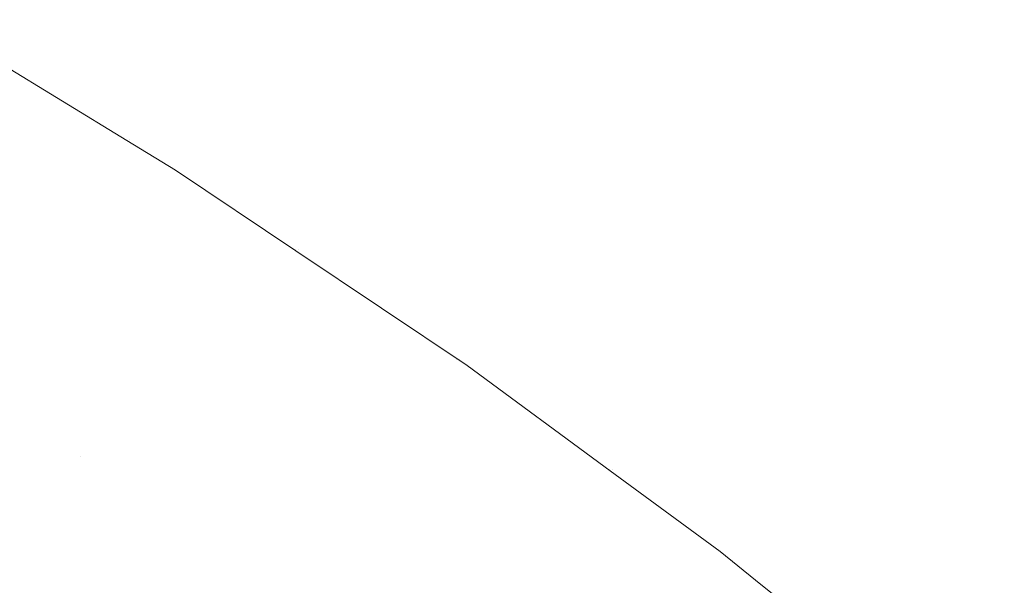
# Model space of a CAD drawing. Header units: centimetres. Extents: x -62 to 63, y 4 to 6.
# Tile 240 of 256: x -20.0487 to -20.0305, y 5.948 to 5.9584. Entities that reach past the tile are written whole.
import ezdxf

# ---------------------------------------------------------------- set-up
doc = ezdxf.new("R2010")
doc.units = ezdxf.units.CM
doc.header["$LTSCALE"] = 2.54
doc.layers.add('Lucido design-1', color=7, linetype='Continuous')

# ---------------------------------------------------------------- blocks, each defined once
blk = doc.blocks.new('Gruppo-4-1')
at = {"color": 7, "linetype": 'Continuous', "lineweight": 9}
for points, invisible_edges in [([(-20.048334, 5.958206, -2276.709244), (-20.048774, 5.958206, -2276.711082), (-20.052205, 5.960212, -2276.710945), (-20.051759, 5.960212, -2276.709084)], 15), ([(-20.051759, 5.960212, -2276.709084), (-20.051246, 5.960212, -2276.707228), (-20.047827, 5.958206, -2276.707411), (-20.048334, 5.958206, -2276.709244)], 15), ([(-20.047254, 5.958206, -2276.705583), (-20.047827, 5.958206, -2276.707411), (-20.051246, 5.960212, -2276.707228), (-20.050666, 5.960212, -2276.705378)], 15), ([(-20.050666, 5.960212, -2276.705378), (-20.050019, 5.960212, -2276.703534), (-20.046615, 5.958206, -2276.703761), (-20.047254, 5.958206, -2276.705583)], 15), ([(-20.04591, 5.958206, -2276.701946), (-20.046615, 5.958206, -2276.703761), (-20.050019, 5.960212, -2276.703534), (-20.049305, 5.960212, -2276.701696)], 15), ([(-20.049305, 5.960212, -2276.701696), (-20.048526, 5.960212, -2276.699866), (-20.04514, 5.958206, -2276.700138), (-20.04591, 5.958206, -2276.701946)], 15), ([(-20.044306, 5.958206, -2276.698339), (-20.04514, 5.958206, -2276.700138), (-20.048526, 5.960212, -2276.699866), (-20.047681, 5.960212, -2276.698044)], 15), ([(-20.047681, 5.960212, -2276.698044), (-20.046772, 5.960212, -2276.69623), (-20.043408, 5.958206, -2276.696547), (-20.044306, 5.958206, -2276.698339)], 15), ([(-20.042446, 5.958206, -2276.694765), (-20.043408, 5.958206, -2276.696547), (-20.046772, 5.960212, -2276.69623), (-20.045799, 5.960212, -2276.694426)], 15), ([(-20.045799, 5.960212, -2276.694426), (-20.044762, 5.960212, -2276.692632), (-20.041422, 5.958206, -2276.692992), (-20.042446, 5.958206, -2276.694765)], 15), ([(-20.040336, 5.958206, -2276.69123), (-20.041422, 5.958206, -2276.692992), (-20.044762, 5.960212, -2276.692632), (-20.043662, 5.960212, -2276.690847)], 15), ([(-20.043662, 5.960212, -2276.690847), (-20.042501, 5.960212, -2276.689074), (-20.039189, 5.958206, -2276.689479), (-20.040336, 5.958206, -2276.69123)], 15), ([(-20.037981, 5.958206, -2276.687739), (-20.039189, 5.958206, -2276.689479), (-20.042501, 5.960212, -2276.689074), (-20.041278, 5.960212, -2276.687313)], 15), ([(-20.041278, 5.960212, -2276.687313), (-20.039996, 5.960212, -2276.685564), (-20.036714, 5.958206, -2276.686011), (-20.037981, 5.958206, -2276.687739)], 15), ([(-20.035388, 5.958206, -2276.684295), (-20.036714, 5.958206, -2276.686011), (-20.039996, 5.960212, -2276.685564), (-20.038653, 5.960212, -2276.683827)], 15), ([(-20.038653, 5.960212, -2276.683827), (-20.037253, 5.960212, -2276.682104), (-20.034005, 5.958206, -2276.682593), (-20.035388, 5.958206, -2276.684295)], 15), ([(-20.032564, 5.958206, -2276.680904), (-20.034005, 5.958206, -2276.682593), (-20.037253, 5.960212, -2276.682104), (-20.035795, 5.960212, -2276.680394)], 15), ([(-20.035795, 5.960212, -2276.680394), (-20.03428, 5.960212, -2276.678698), (-20.031068, 5.958206, -2276.679229), (-20.032564, 5.958206, -2276.680904)], 15), ([(-20.029517, 5.958206, -2276.677569), (-20.031068, 5.958206, -2276.679229), (-20.03428, 5.960212, -2276.678698), (-20.03271, 5.960212, -2276.677017)], 15), ([(-20.03271, 5.960212, -2276.677017), (-20.031085, 5.960212, -2276.675352), (-20.027913, 5.958206, -2276.675924), (-20.029517, 5.958206, -2276.677569)], 15), ([(-20.026255, 5.958206, -2276.674294), (-20.027913, 5.958206, -2276.675924), (-20.031085, 5.960212, -2276.675352), (-20.029407, 5.960212, -2276.673702)], 15), ([(-61.851453, 5.960201, -2276.242184), (-61.851453, 5.95757, -2276.240255), (62.978378, 5.95757, -2276.240255), (62.978378, 5.960201, -2276.242184)], 10), ([(-20.050579, 5.95803, -2276.929971), (-20.05037, 5.958093, -2276.928414), (-20.04709, 5.956081, -2276.928414), (-20.047303, 5.95602, -2276.929971)], 15), ([(-20.046924, 5.956129, -2276.926855), (-20.04709, 5.956081, -2276.928414), (-20.05037, 5.958093, -2276.928414), (-20.050206, 5.958143, -2276.926855)], 15), ([(-20.050206, 5.958143, -2276.926855), (-20.050089, 5.958178, -2276.925294), (-20.046805, 5.956163, -2276.925294), (-20.046924, 5.956129, -2276.926855)], 15), ([(-20.046733, 5.956184, -2276.923732), (-20.046805, 5.956163, -2276.925294), (-20.050089, 5.958178, -2276.925294), (-20.050019, 5.958199, -2276.923732)], 15), ([(-20.050019, 5.958199, -2276.923732), (-20.050008, 5.958186, -2276.92217), (-20.046719, 5.956176, -2276.92217), (-20.046733, 5.956184, -2276.923732)], 13), ([(-20.046676, 5.956191, -2276.72034), (-20.046719, 5.956176, -2276.72217), (-20.050008, 5.958186, -2276.72217), (-20.049962, 5.958206, -2276.720318)], 13), ([(-20.046719, 5.956176, -2276.92217), (-20.050008, 5.958186, -2276.92217), (-20.050008, 5.958186, -2276.72217), (-20.046719, 5.956176, -2276.72217)], 10), ([(-20.049962, 5.958206, -2276.720318), (-20.04986, 5.958206, -2276.718467), (-20.046575, 5.956191, -2276.71851), (-20.046676, 5.956191, -2276.72034)], 15), ([(-20.046407, 5.956191, -2276.716682), (-20.046575, 5.956191, -2276.71851), (-20.04986, 5.958206, -2276.718467), (-20.04969, 5.958206, -2276.716617)], 15), ([(-20.04969, 5.958206, -2276.716617), (-20.049452, 5.958206, -2276.714769), (-20.046172, 5.956191, -2276.714856), (-20.046407, 5.956191, -2276.716682)], 15), ([(-20.045871, 5.956191, -2276.713033), (-20.046172, 5.956191, -2276.714856), (-20.049452, 5.958206, -2276.714769), (-20.049147, 5.958206, -2276.712924)], 15), ([(-20.049147, 5.958206, -2276.712924), (-20.048774, 5.958206, -2276.711082), (-20.045502, 5.956191, -2276.711213), (-20.045871, 5.956191, -2276.713033)], 15), ([(-20.045067, 5.956191, -2276.709396), (-20.045502, 5.956191, -2276.711213), (-20.048774, 5.958206, -2276.711082), (-20.048334, 5.958206, -2276.709244)], 15), ([(-20.048334, 5.958206, -2276.709244), (-20.047827, 5.958206, -2276.707411), (-20.044567, 5.956191, -2276.707585), (-20.045067, 5.956191, -2276.709396)], 15), ([(-20.044, 5.956191, -2276.705779), (-20.044567, 5.956191, -2276.707585), (-20.047827, 5.958206, -2276.707411), (-20.047254, 5.958206, -2276.705583)], 15), ([(-20.047254, 5.958206, -2276.705583), (-20.046615, 5.958206, -2276.703761), (-20.043369, 5.956191, -2276.703978), (-20.044, 5.956191, -2276.705779)], 15), ([(-20.042672, 5.956191, -2276.702185), (-20.043369, 5.956191, -2276.703978), (-20.046615, 5.958206, -2276.703761), (-20.04591, 5.958206, -2276.701946)], 15), ([(-20.04591, 5.958206, -2276.701946), (-20.04514, 5.958206, -2276.700138), (-20.041911, 5.956191, -2276.700398), (-20.042672, 5.956191, -2276.702185)], 15), ([(-20.041087, 5.956191, -2276.69862), (-20.041911, 5.956191, -2276.700398), (-20.04514, 5.958206, -2276.700138), (-20.044306, 5.958206, -2276.698339)], 15), ([(-20.044306, 5.958206, -2276.698339), (-20.043408, 5.958206, -2276.696547), (-20.040199, 5.956191, -2276.696849), (-20.041087, 5.956191, -2276.69862)], 15), ([(-20.039249, 5.956191, -2276.695088), (-20.040199, 5.956191, -2276.696849), (-20.043408, 5.958206, -2276.696547), (-20.042446, 5.958206, -2276.694765)], 15), ([(-20.042446, 5.958206, -2276.694765), (-20.041422, 5.958206, -2276.692992), (-20.038237, 5.956191, -2276.693336), (-20.039249, 5.956191, -2276.695088)], 15), ([(-20.037163, 5.956191, -2276.691595), (-20.038237, 5.956191, -2276.693336), (-20.041422, 5.958206, -2276.692992), (-20.040336, 5.958206, -2276.69123)], 15), ([(-20.040336, 5.958206, -2276.69123), (-20.039189, 5.958206, -2276.689479), (-20.03603, 5.956191, -2276.689864), (-20.037163, 5.956191, -2276.691595)], 15), ([(-20.034836, 5.956191, -2276.688145), (-20.03603, 5.956191, -2276.689864), (-20.039189, 5.958206, -2276.689479), (-20.037981, 5.958206, -2276.687739)], 15), ([(-20.037981, 5.958206, -2276.687739), (-20.036714, 5.958206, -2276.686011), (-20.033584, 5.956191, -2276.686437), (-20.034836, 5.956191, -2276.688145)], 15), ([(-20.032274, 5.956191, -2276.684742), (-20.033584, 5.956191, -2276.686437), (-20.036714, 5.958206, -2276.686011), (-20.035388, 5.958206, -2276.684295)], 15), ([(-20.035388, 5.958206, -2276.684295), (-20.034005, 5.958206, -2276.682593), (-20.030907, 5.956191, -2276.68306), (-20.032274, 5.956191, -2276.684742)], 15), ([(-20.029484, 5.956191, -2276.681391), (-20.030907, 5.956191, -2276.68306), (-20.034005, 5.958206, -2276.682593), (-20.032564, 5.958206, -2276.680904)], 15), ([(-20.032564, 5.958206, -2276.680904), (-20.031068, 5.958206, -2276.679229), (-20.028005, 5.956191, -2276.679736), (-20.029484, 5.956191, -2276.681391)], 15), ([(-20.026473, 5.956191, -2276.678095), (-20.028005, 5.956191, -2276.679736), (-20.031068, 5.958206, -2276.679229), (-20.029517, 5.958206, -2276.677569)], 15), ([(-20.047871, 5.955857, -2276.933075), (-20.048226, 5.955755, -2276.934621), (-20.051486, 5.957755, -2276.934621), (-20.051138, 5.95786, -2276.933075)], 15), ([(-20.051138, 5.95786, -2276.933075), (-20.050836, 5.957952, -2276.931524), (-20.047564, 5.955945, -2276.931524), (-20.047871, 5.955857, -2276.933075)], 15), ([(-20.047303, 5.95602, -2276.929971), (-20.047564, 5.955945, -2276.931524), (-20.050836, 5.957952, -2276.931524), (-20.050579, 5.95803, -2276.929971)], 15), ([(-20.05188, 5.957636, -2276.936163), (-20.051486, 5.957755, -2276.934621), (-20.048226, 5.955755, -2276.934621), (-20.048626, 5.95564, -2276.936163)], 15), ([(62.978378, 5.95757, -2276.240255), (-61.851453, 5.95757, -2276.240255), (-61.851453, 5.953942, -2276.237831), (62.978378, 5.953942, -2276.237831)], 5), ([(-20.048626, 5.95564, -2276.936163), (-20.049073, 5.955511, -2276.9377), (-20.05232, 5.957503, -2276.9377), (-20.05188, 5.957636, -2276.936163)], 15), ([(-20.047303, 5.95602, -2276.929971), (-20.04709, 5.956081, -2276.928414), (-20.043967, 5.954063, -2276.928414), (-20.044184, 5.954004, -2276.929971)], 15), ([(-20.043798, 5.954109, -2276.926855), (-20.043967, 5.954063, -2276.928414), (-20.04709, 5.956081, -2276.928414), (-20.046924, 5.956129, -2276.926855)], 15), ([(-20.046924, 5.956129, -2276.926855), (-20.046805, 5.956163, -2276.925294), (-20.043677, 5.954142, -2276.925294), (-20.043798, 5.954109, -2276.926855)], 15), ([(-20.043605, 5.954161, -2276.923732), (-20.043677, 5.954142, -2276.925294), (-20.046805, 5.956163, -2276.925294), (-20.046733, 5.956184, -2276.923732)], 15), ([(-20.043605, 5.954161, -2276.923732), (-20.046733, 5.956184, -2276.923732), (-20.045823, 5.955628, -2276.92217)], 11), ([(-20.046733, 5.956184, -2276.923732), (-20.046719, 5.956176, -2276.92217), (-20.045823, 5.955628, -2276.92217)], 9), ([(-20.045823, 5.955628, -2276.72217), (-20.046719, 5.956176, -2276.72217), (-20.046676, 5.956191, -2276.72034)], 10), ([(-20.046719, 5.956176, -2276.72217), (-20.045823, 5.955628, -2276.72217), (-20.045823, 5.955628, -2276.92217), (-20.046719, 5.956176, -2276.92217)], 10), ([(-20.045823, 5.955628, -2276.72217), (-20.046676, 5.956191, -2276.72034), (-20.043547, 5.954168, -2276.720361)], 11), ([(-20.046676, 5.956191, -2276.72034), (-20.046575, 5.956191, -2276.71851), (-20.043448, 5.954168, -2276.718552), (-20.043547, 5.954168, -2276.720361)], 15), ([(-20.043282, 5.954168, -2276.716745), (-20.043448, 5.954168, -2276.718552), (-20.046575, 5.956191, -2276.71851), (-20.046407, 5.956191, -2276.716682)], 15), ([(-20.046407, 5.956191, -2276.716682), (-20.046172, 5.956191, -2276.714856), (-20.043049, 5.954168, -2276.714939), (-20.043282, 5.954168, -2276.716745)], 15), ([(-20.042751, 5.954168, -2276.713136), (-20.043049, 5.954168, -2276.714939), (-20.046172, 5.956191, -2276.714856), (-20.045871, 5.956191, -2276.713033)], 15), ([(-20.045871, 5.956191, -2276.713033), (-20.045502, 5.956191, -2276.711213), (-20.042387, 5.954168, -2276.711337), (-20.042751, 5.954168, -2276.713136)], 15), ([(-20.041957, 5.954168, -2276.709542), (-20.042387, 5.954168, -2276.711337), (-20.045502, 5.956191, -2276.711213), (-20.045067, 5.956191, -2276.709396)], 15), ([(-20.045067, 5.956191, -2276.709396), (-20.044567, 5.956191, -2276.707585), (-20.041462, 5.954168, -2276.707751), (-20.041957, 5.954168, -2276.709542)], 15), ([(-20.040902, 5.954168, -2276.705965), (-20.041462, 5.954168, -2276.707751), (-20.044567, 5.956191, -2276.707585), (-20.044, 5.956191, -2276.705779)], 15), ([(-20.044, 5.956191, -2276.705779), (-20.043369, 5.956191, -2276.703978), (-20.040278, 5.954168, -2276.704185), (-20.040902, 5.954168, -2276.705965)], 15), ([(-20.039589, 5.954168, -2276.702412), (-20.040278, 5.954168, -2276.704185), (-20.043369, 5.956191, -2276.703978), (-20.042672, 5.956191, -2276.702185)], 15), ([(-20.042672, 5.956191, -2276.702185), (-20.041911, 5.956191, -2276.700398), (-20.038837, 5.954168, -2276.700646), (-20.039589, 5.954168, -2276.702412)], 15), ([(-20.038022, 5.954168, -2276.698887), (-20.038837, 5.954168, -2276.700646), (-20.041911, 5.956191, -2276.700398), (-20.041087, 5.956191, -2276.69862)], 15), ([(-20.041087, 5.956191, -2276.69862), (-20.040199, 5.956191, -2276.696849), (-20.037144, 5.954168, -2276.697137), (-20.038022, 5.954168, -2276.698887)], 15), ([(-20.036205, 5.954168, -2276.695396), (-20.037144, 5.954168, -2276.697137), (-20.040199, 5.956191, -2276.696849), (-20.039249, 5.956191, -2276.695088)], 15), ([(-20.039249, 5.956191, -2276.695088), (-20.038237, 5.956191, -2276.693336), (-20.035204, 5.954168, -2276.693664), (-20.036205, 5.954168, -2276.695396)], 15), ([(-20.034143, 5.954168, -2276.691942), (-20.035204, 5.954168, -2276.693664), (-20.038237, 5.956191, -2276.693336), (-20.037163, 5.956191, -2276.691595)], 15), ([(-20.037163, 5.956191, -2276.691595), (-20.03603, 5.956191, -2276.689864), (-20.033022, 5.954168, -2276.690231), (-20.034143, 5.954168, -2276.691942)], 15), ([(-20.031842, 5.954168, -2276.688531), (-20.033022, 5.954168, -2276.690231), (-20.03603, 5.956191, -2276.689864), (-20.034836, 5.956191, -2276.688145)], 15), ([(-20.034836, 5.956191, -2276.688145), (-20.033584, 5.956191, -2276.686437), (-20.030604, 5.954168, -2276.686843), (-20.031842, 5.954168, -2276.688531)], 15), ([(-20.029309, 5.954168, -2276.685167), (-20.030604, 5.954168, -2276.686843), (-20.033584, 5.956191, -2276.686437), (-20.032274, 5.956191, -2276.684742)], 15), ([(-20.032274, 5.956191, -2276.684742), (-20.030907, 5.956191, -2276.68306), (-20.027958, 5.954168, -2276.683504), (-20.029309, 5.954168, -2276.685167)], 15), ([(-20.026551, 5.954168, -2276.681854), (-20.027958, 5.954168, -2276.683504), (-20.030907, 5.956191, -2276.68306), (-20.029484, 5.956191, -2276.681391)], 15), ([(-20.044761, 5.953846, -2276.933075), (-20.045121, 5.953748, -2276.934621), (-20.048226, 5.955755, -2276.934621), (-20.047871, 5.955857, -2276.933075)], 15), ([(-20.047871, 5.955857, -2276.933075), (-20.047564, 5.955945, -2276.931524), (-20.044449, 5.953931, -2276.931524), (-20.044761, 5.953846, -2276.933075)], 15), ([(-20.044184, 5.954004, -2276.929971), (-20.044449, 5.953931, -2276.931524), (-20.047564, 5.955945, -2276.931524), (-20.047303, 5.95602, -2276.929971)], 15), ([(-20.048626, 5.95564, -2276.936163), (-20.048226, 5.955755, -2276.934621), (-20.045121, 5.953748, -2276.934621), (-20.045528, 5.953637, -2276.936163)], 15), ([(-20.049566, 5.95537, -2276.939231), (-20.049073, 5.955511, -2276.9377), (-20.045982, 5.953513, -2276.9377), (-20.046483, 5.953377, -2276.939231)], 15), ([(-20.045528, 5.953637, -2276.936163), (-20.045982, 5.953513, -2276.9377), (-20.049073, 5.955511, -2276.9377), (-20.048626, 5.95564, -2276.936163)], 15), ([(-20.0436, 5.95414, -2276.92217), (-20.045823, 5.955628, -2276.92217), (-20.045823, 5.955628, -2276.72217), (-20.0436, 5.95414, -2276.72217)], 10), ([(-20.043547, 5.954168, -2276.720361), (-20.0436, 5.95414, -2276.72217), (-20.045823, 5.955628, -2276.72217)], 9), ([(-20.045823, 5.955628, -2276.92217), (-20.0436, 5.95414, -2276.92217), (-20.043605, 5.954161, -2276.923732)], 10), ([(-20.046483, 5.953377, -2276.939231), (-20.04703, 5.953228, -2276.940757), (-20.050104, 5.955215, -2276.940757), (-20.049566, 5.95537, -2276.939231)], 15), ([(-20.050687, 5.955048, -2276.942275), (-20.050104, 5.955215, -2276.940757), (-20.04703, 5.953228, -2276.940757), (-20.047622, 5.953066, -2276.942275)], 15), ([(-20.047622, 5.953066, -2276.942275), (-20.04826, 5.952892, -2276.943786), (-20.051315, 5.954867, -2276.943786), (-20.050687, 5.955048, -2276.942275)], 15), ([(-20.051988, 5.954674, -2276.94529), (-20.051315, 5.954867, -2276.943786), (-20.04826, 5.952892, -2276.943786), (-20.048943, 5.952706, -2276.94529)], 15), ([(-20.044184, 5.954004, -2276.929971), (-20.043967, 5.954063, -2276.928414), (-20.040998, 5.952039, -2276.928414), (-20.041218, 5.951983, -2276.929971)], 15), ([(-20.040827, 5.952084, -2276.926855), (-20.040998, 5.952039, -2276.928414), (-20.043967, 5.954063, -2276.928414), (-20.043798, 5.954109, -2276.926855)], 15), ([(-20.043798, 5.954109, -2276.926855), (-20.043677, 5.954142, -2276.925294), (-20.040704, 5.952115, -2276.925294), (-20.040827, 5.952084, -2276.926855)], 15), ([(-20.040631, 5.952134, -2276.923732), (-20.040704, 5.952115, -2276.925294), (-20.043677, 5.954142, -2276.925294), (-20.043605, 5.954161, -2276.923732)], 15), ([(-20.040631, 5.952134, -2276.923732), (-20.043605, 5.954161, -2276.923732), (-20.0436, 5.95414, -2276.92217)], 11), ([(-20.0436, 5.95414, -2276.72217), (-20.043547, 5.954168, -2276.720361), (-20.040573, 5.952141, -2276.72038)], 11), ([(-20.0436, 5.95414, -2276.72217), (-20.040442, 5.952025, -2276.72217), (-20.040442, 5.952025, -2276.92217), (-20.0436, 5.95414, -2276.92217)], 10), ([(-20.040573, 5.952141, -2276.72038), (-20.040442, 5.952025, -2276.72217), (-20.0436, 5.95414, -2276.72217)], 9), ([(-20.0436, 5.95414, -2276.92217), (-20.040442, 5.952025, -2276.92217), (-20.040631, 5.952134, -2276.923732)], 10), ([(-20.043547, 5.954168, -2276.720361), (-20.043448, 5.954168, -2276.718552), (-20.040475, 5.952141, -2276.718591), (-20.040573, 5.952141, -2276.72038)], 15), ([(-20.040311, 5.952141, -2276.716804), (-20.040475, 5.952141, -2276.718591), (-20.043448, 5.954168, -2276.718552), (-20.043282, 5.954168, -2276.716745)], 15), ([(-20.043282, 5.954168, -2276.716745), (-20.043049, 5.954168, -2276.714939), (-20.040081, 5.952141, -2276.715018), (-20.040311, 5.952141, -2276.716804)], 15), ([(-20.039786, 5.952141, -2276.713235), (-20.040081, 5.952141, -2276.715018), (-20.043049, 5.954168, -2276.714939), (-20.042751, 5.954168, -2276.713136)], 15), ([(-20.042751, 5.954168, -2276.713136), (-20.042387, 5.954168, -2276.711337), (-20.039426, 5.952141, -2276.711455), (-20.039786, 5.952141, -2276.713235)], 15), ([(-20.039, 5.952141, -2276.70968), (-20.039426, 5.952141, -2276.711455), (-20.042387, 5.954168, -2276.711337), (-20.041957, 5.954168, -2276.709542)], 15), ([(-20.041957, 5.954168, -2276.709542), (-20.041462, 5.954168, -2276.707751), (-20.038511, 5.952141, -2276.707908), (-20.039, 5.952141, -2276.70968)], 15), ([(-20.037957, 5.952141, -2276.706142), (-20.038511, 5.952141, -2276.707908), (-20.041462, 5.954168, -2276.707751), (-20.040902, 5.954168, -2276.705965)], 15), ([(-20.040902, 5.954168, -2276.705965), (-20.040278, 5.954168, -2276.704185), (-20.037339, 5.952141, -2276.704382), (-20.037957, 5.952141, -2276.706142)], 15), ([(-20.036658, 5.952141, -2276.702628), (-20.037339, 5.952141, -2276.704382), (-20.040278, 5.954168, -2276.704185), (-20.039589, 5.954168, -2276.702412)], 15), ([(-20.039589, 5.954168, -2276.702412), (-20.038837, 5.954168, -2276.700646), (-20.035914, 5.952141, -2276.700881), (-20.036658, 5.952141, -2276.702628)], 15), ([(-20.035108, 5.952141, -2276.699142), (-20.035914, 5.952141, -2276.700881), (-20.038837, 5.954168, -2276.700646), (-20.038022, 5.954168, -2276.698887)], 15), ([(-20.038022, 5.954168, -2276.698887), (-20.037144, 5.954168, -2276.697137), (-20.03424, 5.952141, -2276.697411), (-20.035108, 5.952141, -2276.699142)], 15), ([(-20.033311, 5.952141, -2276.695688), (-20.03424, 5.952141, -2276.697411), (-20.037144, 5.954168, -2276.697137), (-20.036205, 5.954168, -2276.695396)], 15), ([(-20.036205, 5.954168, -2276.695396), (-20.035204, 5.954168, -2276.693664), (-20.032321, 5.952141, -2276.693975), (-20.033311, 5.952141, -2276.695688)], 15), ([(-20.031272, 5.952141, -2276.692273), (-20.032321, 5.952141, -2276.693975), (-20.035204, 5.954168, -2276.693664), (-20.034143, 5.954168, -2276.691942)], 15), ([(-20.034143, 5.954168, -2276.691942), (-20.033022, 5.954168, -2276.690231), (-20.030163, 5.952141, -2276.69058), (-20.031272, 5.952141, -2276.692273)], 15), ([(-20.028996, 5.952141, -2276.688899), (-20.030163, 5.952141, -2276.69058), (-20.033022, 5.954168, -2276.690231), (-20.031842, 5.954168, -2276.688531)], 15), ([(-20.031842, 5.954168, -2276.688531), (-20.030604, 5.954168, -2276.686843), (-20.027772, 5.952141, -2276.687229), (-20.028996, 5.952141, -2276.688899)], 15), ([(-20.026491, 5.952141, -2276.685572), (-20.027772, 5.952141, -2276.687229), (-20.030604, 5.954168, -2276.686843), (-20.029309, 5.954168, -2276.685167)], 15), ([(62.978378, 5.953942, -2276.237831), (-61.851453, 5.953942, -2276.237831), (-61.851453, 5.950212, -2276.235567), (62.978378, 5.950212, -2276.235567)], 5), ([(-20.044761, 5.953846, -2276.933075), (-20.044449, 5.953931, -2276.931524), (-20.041487, 5.951913, -2276.931524), (-20.041804, 5.951831, -2276.933075)], 15), ([(-20.041218, 5.951983, -2276.929971), (-20.041487, 5.951913, -2276.931524), (-20.044449, 5.953931, -2276.931524), (-20.044184, 5.954004, -2276.929971)], 15), ([(-20.045528, 5.953637, -2276.936163), (-20.045121, 5.953748, -2276.934621), (-20.04217, 5.951737, -2276.934621), (-20.042583, 5.95163, -2276.936163)], 15), ([(-20.041804, 5.951831, -2276.933075), (-20.04217, 5.951737, -2276.934621), (-20.045121, 5.953748, -2276.934621), (-20.044761, 5.953846, -2276.933075)], 15), ([(-20.046483, 5.953377, -2276.939231), (-20.045982, 5.953513, -2276.9377), (-20.043044, 5.951511, -2276.9377), (-20.043552, 5.951379, -2276.939231)], 15), ([(-20.042583, 5.95163, -2276.936163), (-20.043044, 5.951511, -2276.9377), (-20.045982, 5.953513, -2276.9377), (-20.045528, 5.953637, -2276.936163)], 15), ([(-20.043552, 5.951379, -2276.939231), (-20.044107, 5.951236, -2276.940757), (-20.04703, 5.953228, -2276.940757), (-20.046483, 5.953377, -2276.939231)], 15), ([(-20.047622, 5.953066, -2276.942275), (-20.04703, 5.953228, -2276.940757), (-20.044107, 5.951236, -2276.940757), (-20.044709, 5.95108, -2276.942275)], 15), ([(-20.044709, 5.95108, -2276.942275), (-20.045356, 5.950913, -2276.943786), (-20.04826, 5.952892, -2276.943786), (-20.047622, 5.953066, -2276.942275)], 15), ([(-20.048943, 5.952706, -2276.94529), (-20.04826, 5.952892, -2276.943786), (-20.045356, 5.950913, -2276.943786), (-20.046049, 5.950734, -2276.94529)], 15), ([(-20.046049, 5.950734, -2276.94529), (-20.046788, 5.950543, -2276.946785), (-20.049671, 5.952508, -2276.946785), (-20.048943, 5.952706, -2276.94529)], 15), ([(-20.050442, 5.952298, -2276.948272), (-20.049671, 5.952508, -2276.946785), (-20.046788, 5.950543, -2276.946785), (-20.047571, 5.950341, -2276.948272)], 15), ([(-20.050442, 5.952298, -2276.948272), (-20.047571, 5.950341, -2276.948272), (-20.048398, 5.950127, -2276.94975), (-20.049809, 5.951102, -2276.94975)], 15), ([(-20.041218, 5.951983, -2276.929971), (-20.040998, 5.952039, -2276.928414), (-20.038181, 5.950014, -2276.928414), (-20.038405, 5.949959, -2276.929971)], 15), ([(-20.038007, 5.950057, -2276.926855), (-20.038181, 5.950014, -2276.928414), (-20.040998, 5.952039, -2276.928414), (-20.040827, 5.952084, -2276.926855)], 15), ([(-20.040827, 5.952084, -2276.926855), (-20.040704, 5.952115, -2276.925294), (-20.037883, 5.950087, -2276.925294), (-20.038007, 5.950057, -2276.926855)], 15), ([(-20.037809, 5.950105, -2276.923732), (-20.037883, 5.950087, -2276.925294), (-20.040704, 5.952115, -2276.925294), (-20.040631, 5.952134, -2276.923732)], 15), ([(-20.037809, 5.950105, -2276.923732), (-20.040631, 5.952134, -2276.923732), (-20.040442, 5.952025, -2276.92217)], 11), ([(-20.040573, 5.952141, -2276.72038), (-20.040475, 5.952141, -2276.718591), (-20.037654, 5.950111, -2276.718629), (-20.037751, 5.950111, -2276.720399)], 15), ([(-20.040442, 5.952025, -2276.72217), (-20.040573, 5.952141, -2276.72038), (-20.037751, 5.950111, -2276.720399)], 11), ([(-20.037491, 5.950111, -2276.71686), (-20.037654, 5.950111, -2276.718629), (-20.040475, 5.952141, -2276.718591), (-20.040311, 5.952141, -2276.716804)], 15), ([(-20.040311, 5.952141, -2276.716804), (-20.040081, 5.952141, -2276.715018), (-20.037264, 5.950111, -2276.715093), (-20.037491, 5.950111, -2276.71686)], 15), ([(-20.036972, 5.950111, -2276.713329), (-20.037264, 5.950111, -2276.715093), (-20.040081, 5.952141, -2276.715018), (-20.039786, 5.952141, -2276.713235)], 15), ([(-20.039786, 5.952141, -2276.713235), (-20.039426, 5.952141, -2276.711455), (-20.036615, 5.950111, -2276.711568), (-20.036972, 5.950111, -2276.713329)], 15), ([(-20.036195, 5.950111, -2276.70981), (-20.036615, 5.950111, -2276.711568), (-20.039426, 5.952141, -2276.711455), (-20.039, 5.952141, -2276.70968)], 15), ([(-20.039, 5.952141, -2276.70968), (-20.038511, 5.952141, -2276.707908), (-20.03571, 5.950111, -2276.708058), (-20.036195, 5.950111, -2276.70981)], 15), ([(-20.035162, 5.950111, -2276.70631), (-20.03571, 5.950111, -2276.708058), (-20.038511, 5.952141, -2276.707908), (-20.037957, 5.952141, -2276.706142)], 15), ([(-20.037957, 5.952141, -2276.706142), (-20.037339, 5.952141, -2276.704382), (-20.034551, 5.950111, -2276.704568), (-20.035162, 5.950111, -2276.70631)], 15), ([(-20.033877, 5.950111, -2276.702833), (-20.034551, 5.950111, -2276.704568), (-20.037339, 5.952141, -2276.704382), (-20.036658, 5.952141, -2276.702628)], 15), ([(-20.036658, 5.952141, -2276.702628), (-20.035914, 5.952141, -2276.700881), (-20.033141, 5.950111, -2276.701104), (-20.033877, 5.950111, -2276.702833)], 15), ([(-20.032343, 5.950111, -2276.699383), (-20.033141, 5.950111, -2276.701104), (-20.035914, 5.952141, -2276.700881), (-20.035108, 5.952141, -2276.699142)], 15), ([(-20.035108, 5.952141, -2276.699142), (-20.03424, 5.952141, -2276.697411), (-20.031484, 5.950111, -2276.69767), (-20.032343, 5.950111, -2276.699383)], 15), ([(-20.030565, 5.950111, -2276.695966), (-20.031484, 5.950111, -2276.69767), (-20.03424, 5.952141, -2276.697411), (-20.033311, 5.952141, -2276.695688)], 15), ([(-20.033311, 5.952141, -2276.695688), (-20.032321, 5.952141, -2276.693975), (-20.029585, 5.950111, -2276.694271), (-20.030565, 5.950111, -2276.695966)], 15), ([(-20.028547, 5.950111, -2276.692586), (-20.029585, 5.950111, -2276.694271), (-20.032321, 5.952141, -2276.693975), (-20.031272, 5.952141, -2276.692273)], 15), ([(-20.031272, 5.952141, -2276.692273), (-20.030163, 5.952141, -2276.69058), (-20.02745, 5.950111, -2276.690911), (-20.028547, 5.950111, -2276.692586)], 15), ([(-20.041804, 5.951831, -2276.933075), (-20.041487, 5.951913, -2276.931524), (-20.038677, 5.949893, -2276.931524), (-20.038999, 5.949814, -2276.933075)], 15), ([(-20.038405, 5.949959, -2276.929971), (-20.038677, 5.949893, -2276.931524), (-20.041487, 5.951913, -2276.931524), (-20.041218, 5.951983, -2276.929971)], 15), ([(-20.037802, 5.950086, -2276.92217), (-20.040442, 5.952025, -2276.92217), (-20.040442, 5.952025, -2276.72217), (-20.037802, 5.950086, -2276.72217)], 10), ([(-20.037751, 5.950111, -2276.720399), (-20.037802, 5.950086, -2276.72217), (-20.040442, 5.952025, -2276.72217)], 9), ([(-20.040442, 5.952025, -2276.92217), (-20.037802, 5.950086, -2276.92217), (-20.037809, 5.950105, -2276.923732)], 10), ([(-20.042583, 5.95163, -2276.936163), (-20.04217, 5.951737, -2276.934621), (-20.039369, 5.949723, -2276.934621), (-20.039788, 5.94962, -2276.936163)], 15), ([(-20.038999, 5.949814, -2276.933075), (-20.039369, 5.949723, -2276.934621), (-20.04217, 5.951737, -2276.934621), (-20.041804, 5.951831, -2276.933075)], 15), ([(-20.043552, 5.951379, -2276.939231), (-20.043044, 5.951511, -2276.9377), (-20.040256, 5.949506, -2276.9377), (-20.040771, 5.94938, -2276.939231)], 15), ([(-20.039788, 5.94962, -2276.936163), (-20.040256, 5.949506, -2276.9377), (-20.043044, 5.951511, -2276.9377), (-20.042583, 5.95163, -2276.936163)], 15), ([(-20.040771, 5.94938, -2276.939231), (-20.041334, 5.949242, -2276.940757), (-20.044107, 5.951236, -2276.940757), (-20.043552, 5.951379, -2276.939231)], 15), ([(-20.044709, 5.95108, -2276.942275), (-20.044107, 5.951236, -2276.940757), (-20.041334, 5.949242, -2276.940757), (-20.041944, 5.949092, -2276.942275)], 15), ([(-20.050673, 5.950872, -2276.951217), (-20.049809, 5.951102, -2276.94975), (-20.048398, 5.950127, -2276.94975), (-20.049269, 5.949902, -2276.951217)], 15), ([(-20.041944, 5.949092, -2276.942275), (-20.0426, 5.948932, -2276.943786), (-20.045356, 5.950913, -2276.943786), (-20.044709, 5.95108, -2276.942275)], 15), ([(-20.046049, 5.950734, -2276.94529), (-20.045356, 5.950913, -2276.943786), (-20.0426, 5.948932, -2276.943786), (-20.043303, 5.948759, -2276.94529)], 15), ([(-20.043303, 5.948759, -2276.94529), (-20.044052, 5.948576, -2276.946785), (-20.046788, 5.950543, -2276.946785), (-20.046049, 5.950734, -2276.94529)], 15), ([(-20.047571, 5.950341, -2276.948272), (-20.046788, 5.950543, -2276.946785), (-20.044052, 5.948576, -2276.946785), (-20.044846, 5.948382, -2276.948272)], 15), ([(-20.047023, 5.949152, -2276.94975), (-20.048398, 5.950127, -2276.94975), (-20.047571, 5.950341, -2276.948272)], 11), ([(-20.047571, 5.950341, -2276.948272), (-20.044846, 5.948382, -2276.948272), (-20.045685, 5.948176, -2276.94975), (-20.047023, 5.949152, -2276.94975)], 15), ([(62.978378, 5.950212, -2276.235567), (-61.851453, 5.950212, -2276.235567), (-61.851453, 5.946387, -2276.233469), (62.978378, 5.946387, -2276.233469)], 5), ([(-20.049269, 5.949902, -2276.951217), (-20.048398, 5.950127, -2276.94975), (-20.047023, 5.949152, -2276.94975), (-20.0479, 5.948931, -2276.951217)], 15), ([(-20.035337, 5.948029, -2276.926855), (-20.035513, 5.947989, -2276.928414), (-20.038181, 5.950014, -2276.928414), (-20.038007, 5.950057, -2276.926855)], 15), ([(-20.038007, 5.950057, -2276.926855), (-20.037883, 5.950087, -2276.925294), (-20.035211, 5.948059, -2276.925294), (-20.035337, 5.948029, -2276.926855)], 15), ([(-20.035135, 5.948076, -2276.923732), (-20.035211, 5.948059, -2276.925294), (-20.037883, 5.950087, -2276.925294), (-20.037809, 5.950105, -2276.923732)], 15), ([(-20.037809, 5.950105, -2276.923732), (-20.037802, 5.950086, -2276.92217), (-20.035772, 5.948595, -2276.92217)], 9), ([(-20.035772, 5.948595, -2276.92217), (-20.035135, 5.948076, -2276.923732), (-20.037809, 5.950105, -2276.923732)], 11), ([(-20.035772, 5.948595, -2276.72217), (-20.037802, 5.950086, -2276.72217), (-20.037751, 5.950111, -2276.720399)], 10), ([(-20.037802, 5.950086, -2276.72217), (-20.035772, 5.948595, -2276.72217), (-20.035772, 5.948595, -2276.92217), (-20.037802, 5.950086, -2276.92217)], 10), ([(-20.037751, 5.950111, -2276.720399), (-20.035078, 5.948082, -2276.720417), (-20.035772, 5.948595, -2276.72217)], 11), ([(-20.037751, 5.950111, -2276.720399), (-20.037654, 5.950111, -2276.718629), (-20.034981, 5.948082, -2276.718665), (-20.035078, 5.948082, -2276.720417)], 15), ([(-20.034821, 5.948082, -2276.716913), (-20.034981, 5.948082, -2276.718665), (-20.037654, 5.950111, -2276.718629), (-20.037491, 5.950111, -2276.71686)], 15), ([(-20.037491, 5.950111, -2276.71686), (-20.037264, 5.950111, -2276.715093), (-20.034596, 5.948082, -2276.715164), (-20.034821, 5.948082, -2276.716913)], 15), ([(-20.034306, 5.948082, -2276.713418), (-20.034596, 5.948082, -2276.715164), (-20.037264, 5.950111, -2276.715093), (-20.036972, 5.950111, -2276.713329)], 15), ([(-20.036972, 5.950111, -2276.713329), (-20.036615, 5.950111, -2276.711568), (-20.033954, 5.948082, -2276.711674), (-20.034306, 5.948082, -2276.713418)], 15), ([(-20.033537, 5.948082, -2276.709934), (-20.033954, 5.948082, -2276.711674), (-20.036615, 5.950111, -2276.711568), (-20.036195, 5.950111, -2276.70981)], 15), ([(-20.036195, 5.950111, -2276.70981), (-20.03571, 5.950111, -2276.708058), (-20.033058, 5.948082, -2276.708199), (-20.033537, 5.948082, -2276.709934)], 15), ([(-20.032515, 5.948082, -2276.706469), (-20.033058, 5.948082, -2276.708199), (-20.03571, 5.950111, -2276.708058), (-20.035162, 5.950111, -2276.70631)], 15), ([(-20.035162, 5.950111, -2276.70631), (-20.034551, 5.950111, -2276.704568), (-20.03191, 5.948082, -2276.704745), (-20.032515, 5.948082, -2276.706469)], 15), ([(-20.031243, 5.948082, -2276.703027), (-20.03191, 5.948082, -2276.704745), (-20.034551, 5.950111, -2276.704568), (-20.033877, 5.950111, -2276.702833)], 15), ([(-20.033877, 5.950111, -2276.702833), (-20.033141, 5.950111, -2276.701104), (-20.030514, 5.948082, -2276.701315), (-20.031243, 5.948082, -2276.703027)], 15), ([(-20.029724, 5.948082, -2276.699612), (-20.030514, 5.948082, -2276.701315), (-20.033141, 5.950111, -2276.701104), (-20.032343, 5.950111, -2276.699383)], 15), ([(-20.032343, 5.950111, -2276.699383), (-20.031484, 5.950111, -2276.69767), (-20.028874, 5.948082, -2276.697916), (-20.029724, 5.948082, -2276.699612)], 15), ([(-20.027964, 5.948082, -2276.696229), (-20.028874, 5.948082, -2276.697916), (-20.031484, 5.950111, -2276.69767), (-20.030565, 5.950111, -2276.695966)], 15), ([(-20.030565, 5.950111, -2276.695966), (-20.029585, 5.950111, -2276.694271), (-20.026994, 5.948082, -2276.694551), (-20.027964, 5.948082, -2276.696229)], 15), ([(-20.0479, 5.948931, -2276.951217), (-20.04882, 5.948699, -2276.952675), (-20.050182, 5.949666, -2276.952675), (-20.049269, 5.949902, -2276.951217)], 15), ([(-20.038999, 5.949814, -2276.933075), (-20.038677, 5.949893, -2276.931524), (-20.036015, 5.947872, -2276.931524), (-20.036341, 5.947797, -2276.933075)], 15), ([(-20.035739, 5.947936, -2276.929971), (-20.036015, 5.947872, -2276.931524), (-20.038677, 5.949893, -2276.931524), (-20.038405, 5.949959, -2276.929971)], 15), ([(-20.038405, 5.949959, -2276.929971), (-20.038181, 5.950014, -2276.928414), (-20.035513, 5.947989, -2276.928414), (-20.035739, 5.947936, -2276.929971)], 15), ([(-20.039788, 5.94962, -2276.936163), (-20.039369, 5.949723, -2276.934621), (-20.036716, 5.94771, -2276.934621), (-20.037141, 5.947611, -2276.936163)], 15), ([(-20.036341, 5.947797, -2276.933075), (-20.036716, 5.94771, -2276.934621), (-20.039369, 5.949723, -2276.934621), (-20.038999, 5.949814, -2276.933075)], 15), ([(-20.040771, 5.94938, -2276.939231), (-20.040256, 5.949506, -2276.9377), (-20.037614, 5.947501, -2276.9377), (-20.038136, 5.94738, -2276.939231)], 15), ([(-20.037141, 5.947611, -2276.936163), (-20.037614, 5.947501, -2276.9377), (-20.040256, 5.949506, -2276.9377), (-20.039788, 5.94962, -2276.936163)], 15), ([(-20.038136, 5.94738, -2276.939231), (-20.038707, 5.947248, -2276.940757), (-20.041334, 5.949242, -2276.940757), (-20.040771, 5.94938, -2276.939231)], 15), ([(-20.0479, 5.948931, -2276.951217), (-20.047023, 5.949152, -2276.94975), (-20.045685, 5.948176, -2276.94975), (-20.046568, 5.94796, -2276.951217)], 15), ([(-20.041944, 5.949092, -2276.942275), (-20.041334, 5.949242, -2276.940757), (-20.038707, 5.947248, -2276.940757), (-20.039325, 5.947105, -2276.942275)], 15), ([(-20.039325, 5.947105, -2276.942275), (-20.03999, 5.94695, -2276.943786), (-20.0426, 5.948932, -2276.943786), (-20.041944, 5.949092, -2276.942275)], 15), ([(-20.046568, 5.94796, -2276.951217), (-20.047494, 5.947733, -2276.952675), (-20.04882, 5.948699, -2276.952675), (-20.0479, 5.948931, -2276.951217)], 15), ([(-20.043303, 5.948759, -2276.94529), (-20.0426, 5.948932, -2276.943786), (-20.03999, 5.94695, -2276.943786), (-20.040702, 5.946785, -2276.94529)], 15), ([(-20.049783, 5.948457, -2276.954122), (-20.04882, 5.948699, -2276.952675), (-20.047494, 5.947733, -2276.952675), (-20.048463, 5.947496, -2276.954122)], 15), ([(-20.040702, 5.946785, -2276.94529), (-20.041461, 5.946609, -2276.946785), (-20.044052, 5.948576, -2276.946785), (-20.043303, 5.948759, -2276.94529)], 15), ([(-20.03512, 5.94807, -2276.92217), (-20.035772, 5.948595, -2276.92217), (-20.035772, 5.948595, -2276.72217), (-20.03512, 5.94807, -2276.72217)], 10), ([(-20.035078, 5.948082, -2276.720417), (-20.03512, 5.94807, -2276.72217), (-20.035772, 5.948595, -2276.72217)], 9), ([(-20.035772, 5.948595, -2276.92217), (-20.03512, 5.94807, -2276.92217), (-20.035135, 5.948076, -2276.923732)], 10), ([(-20.048463, 5.947496, -2276.954122), (-20.049475, 5.947248, -2276.955559), (-20.050787, 5.948204, -2276.955559), (-20.049783, 5.948457, -2276.954122)], 15), ([(-20.044846, 5.948382, -2276.948272), (-20.044052, 5.948576, -2276.946785), (-20.041461, 5.946609, -2276.946785), (-20.042265, 5.946423, -2276.948272)], 15), ([(-20.042265, 5.946423, -2276.948272), (-20.043115, 5.946225, -2276.94975), (-20.045685, 5.948176, -2276.94975), (-20.044846, 5.948382, -2276.948272)], 15), ([(-20.046568, 5.94796, -2276.951217), (-20.045685, 5.948176, -2276.94975), (-20.043115, 5.946225, -2276.94975), (-20.04401, 5.946018, -2276.951217)], 15), ([(-20.035337, 5.948029, -2276.926855), (-20.035211, 5.948059, -2276.925294), (-20.032685, 5.946033, -2276.925294), (-20.032812, 5.946005, -2276.926855)], 15), ([(-20.032608, 5.946049, -2276.923732), (-20.032685, 5.946033, -2276.925294), (-20.035211, 5.948059, -2276.925294), (-20.035135, 5.948076, -2276.923732)], 15), ([(-20.035135, 5.948076, -2276.923732), (-20.03512, 5.94807, -2276.92217), (-20.032595, 5.94604, -2276.92217), (-20.032608, 5.946049, -2276.923732)], 13), ([(-20.032551, 5.946055, -2276.720434), (-20.032595, 5.94604, -2276.72217), (-20.03512, 5.94807, -2276.72217), (-20.035078, 5.948082, -2276.720417)], 13), ([(-20.03512, 5.94807, -2276.72217), (-20.032595, 5.94604, -2276.72217), (-20.032595, 5.94604, -2276.92217), (-20.03512, 5.94807, -2276.92217)], 10), ([(-20.035078, 5.948082, -2276.720417), (-20.034981, 5.948082, -2276.718665), (-20.032455, 5.946055, -2276.718698), (-20.032551, 5.946055, -2276.720434)], 15), ([(-20.032296, 5.946055, -2276.716964), (-20.032455, 5.946055, -2276.718698), (-20.034981, 5.948082, -2276.718665), (-20.034821, 5.948082, -2276.716913)], 15), ([(-20.034821, 5.948082, -2276.716913), (-20.034596, 5.948082, -2276.715164), (-20.032073, 5.946055, -2276.715231), (-20.032296, 5.946055, -2276.716964)], 15), ([(-20.031786, 5.946055, -2276.713501), (-20.032073, 5.946055, -2276.715231), (-20.034596, 5.948082, -2276.715164), (-20.034306, 5.948082, -2276.713418)], 15), ([(-20.034306, 5.948082, -2276.713418), (-20.033954, 5.948082, -2276.711674), (-20.031437, 5.946055, -2276.711775), (-20.031786, 5.946055, -2276.713501)], 15), ([(-20.031025, 5.946055, -2276.710052), (-20.031437, 5.946055, -2276.711775), (-20.033954, 5.948082, -2276.711674), (-20.033537, 5.948082, -2276.709934)], 15), ([(-20.033537, 5.948082, -2276.709934), (-20.033058, 5.948082, -2276.708199), (-20.03055, 5.946055, -2276.708333), (-20.031025, 5.946055, -2276.710052)], 15), ([(-20.030012, 5.946055, -2276.70662), (-20.03055, 5.946055, -2276.708333), (-20.033058, 5.948082, -2276.708199), (-20.032515, 5.948082, -2276.706469)], 15), ([(-20.032515, 5.948082, -2276.706469), (-20.03191, 5.948082, -2276.704745), (-20.029413, 5.946055, -2276.704912), (-20.030012, 5.946055, -2276.70662)], 15), ([(-20.028752, 5.946055, -2276.70321), (-20.029413, 5.946055, -2276.704912), (-20.03191, 5.948082, -2276.704745), (-20.031243, 5.948082, -2276.703027)], 15), ([(-20.031243, 5.948082, -2276.703027), (-20.030514, 5.948082, -2276.701315), (-20.02803, 5.946055, -2276.701515), (-20.028752, 5.946055, -2276.70321)], 15), ([(-20.035739, 5.947936, -2276.929971), (-20.035513, 5.947989, -2276.928414), (-20.03299, 5.945966, -2276.928414), (-20.033219, 5.945915, -2276.929971)], 15), ([(-20.032812, 5.946005, -2276.926855), (-20.03299, 5.945966, -2276.928414), (-20.035513, 5.947989, -2276.928414), (-20.035337, 5.948029, -2276.926855)], 15)]:
    blk.add_3dface(points, dxfattribs=dict(at, invisible_edges=invisible_edges))
blk = doc.blocks.new('Gruppo-5-1')
at = {"color": 7}
blk.add_blockref('Gruppo-4-1', (0, 0), dxfattribs=at)

msp = doc.modelspace()

# ---------------------------------------------------------------- block references
at = {"layer": 'Lucido design-1', "color": 7}
msp.add_blockref('Gruppo-5-1', (0, 0), dxfattribs=at)

doc.saveas('drawing.dxf')
